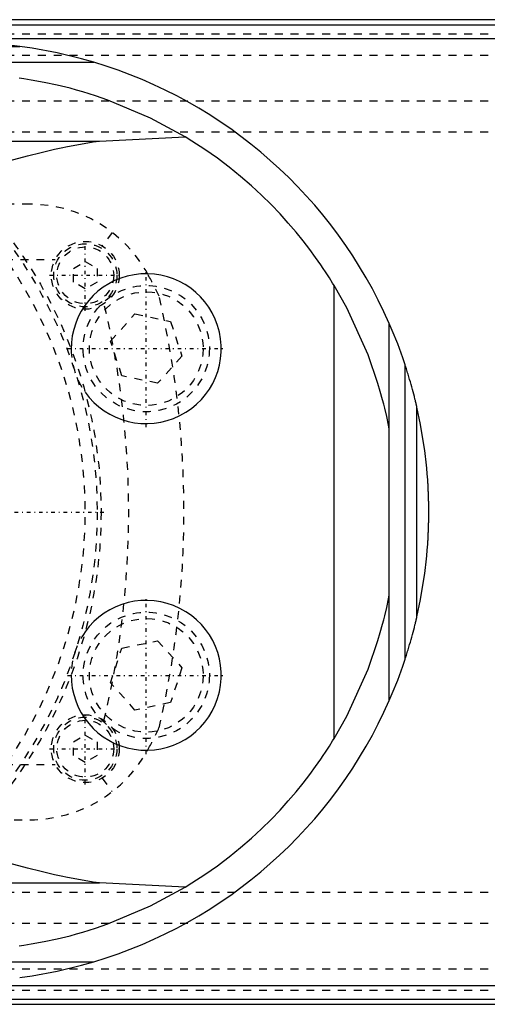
# Model space of a CAD drawing. Extents: x -602 to 139, y -105 to 105.
# Tile 6 of 10: x -252 to -193, y -62 to 62. Entities that reach past the tile are written whole.
import ezdxf

# ---------------------------------------------------------------- set-up
doc = ezdxf.new("R2010")
doc.units = 0
doc.linetypes.add('CENTER', pattern=[1.5, 0.45, -0.5, 0.05, -0.5])
doc.linetypes.add('DASHED', pattern=[2, 1, -1])
for name, color, linetype in [('AM_0', 7, 'CONTINUOUS'), ('AM_3', 7, 'DASHED'), ('AM_7', 7, 'CENTER')]:
    doc.layers.add(name, color=color, linetype=linetype)

msp = doc.modelspace()

# ---------------------------------------------------------------- linework, layer by layer
at = {"layer": 'AM_0', "color": 7, "linetype": 'CONTINUOUS'}
for p, q in [((-90, 62.39), (-340, 62.39)), ((-334.3, 61.72), (-90, 61.72)), ((-272.31, 60.02), (-90, 60.02)), ((-462.76, 59), (-252.3, 59)), ((-494.4, 57), (-242.93, 57)), ((-242.19, 47), (-231.34, 47.53)), ((-333.13, 47), (-242.19, 47)), ((-212.5, -28.71), (-212.5, 28.71)), ((-205.5, -23.87), (-205.5, 23.87)), ((-203.5, -18.65), (-203.5, 18.65)), ((-202, -13.28), (-202, 13.28)), ((-333.13, -47), (-242.19, -47)), ((-231.34, -47.53), (-242.19, -47)), ((-494.4, -57), (-242.93, -57)), ((-272.31, -60.02), (-90, -60.02)), ((-340, -62.39), (-90, -62.39)), ((-334.3, -61.72), (-90, -61.72))]:
    msp.add_line(p, q, dxfattribs=at)
for points in [[(-252.3, 59, 0), (-253.62, 59.16, 0), (-256.22, 59.38, 0), (-258.77, 59.49, 0), (-260, 59.5, 0)], [(-242.93, 57, 0), (-244.47, 57.44, 0), (-247.58, 58.19, 0), (-250.72, 58.77, 0), (-252.3, 59, 0)], [(-231.34, 47.53, 0), (-235.75, 49.92, 0), (-241.14, 52.2, 0), (-242.72, 52.74, 0), (-244.32, 53.24, 0), (-245.13, 53.47, 0), (-245.93, 53.69, 0), (-247.56, 54.09, 0), (-249.19, 54.44, 0), (-250.84, 54.74, 0), (-251.8, 54.89, 0), (-252.08, 54.93, 0), (-252.36, 54.97, 0)], [(-212.5, 28.71, 0), (-212.68, 28.99, 0), (-213.09, 29.66, 0), (-213.59, 30.44, 0), (-213.87, 30.86, 0), (-214.17, 31.31, 0), (-214.84, 32.26, 0), (-215.58, 33.28, 0), (-216.41, 34.35, 0), (-217.31, 35.46, 0), (-218.29, 36.61, 0), (-218.8, 37.19, 0), (-219.34, 37.78, 0), (-220.48, 38.96, 0), (-221.68, 40.15, 0), (-222.97, 41.34, 0), (-224.33, 42.52, 0), (-225.76, 43.68, 0), (-226.51, 44.25, 0), (-227.27, 44.82, 0), (-228.85, 45.93, 0), (-230.49, 47.01, 0), (-231.34, 47.53, 0)], [(-274, 39.86, 0), (-273.07, 39.94, 0), (-271.22, 40.17, 0), (-269.37, 40.47, 0), (-268.44, 40.64, 0), (-267.52, 40.83, 0), (-265.68, 41.25, 0), (-263.84, 41.7, 0), (-262.01, 42.18, 0), (-260.2, 42.68, 0), (-258.39, 43.18, 0), (-257.49, 43.44, 0), (-256.6, 43.69, 0), (-254.82, 44.19, 0), (-253.05, 44.67, 0), (-251.31, 45.13, 0), (-249.59, 45.57, 0), (-247.9, 45.96, 0), (-247.06, 46.15, 0), (-246.23, 46.32, 0), (-244.59, 46.63, 0), (-242.98, 46.89, 0), (-242.19, 47, 0)], [(-205.5, 10.49, 0), (-205.61, 11.02, 0), (-205.83, 12.09, 0), (-206.08, 13.15, 0), (-206.21, 13.68, 0), (-206.35, 14.21, 0), (-206.64, 15.26, 0), (-206.95, 16.3, 0), (-208.19, 19.91, 0), (-210.89, 25.86, 0), (-212.5, 28.71, 0)], [(-203.5, 18.65, 0), (-203.8, 19.54, 0), (-204.44, 21.29, 0), (-205.13, 23.02, 0), (-205.5, 23.87, 0)], [(-202, 13.28, 0), (-202, 13.28, 0), (-202, 13.28, 0), (-202, 13.28, 0), (-202, 13.28, 0), (-202, 13.28, 0), (-202, 13.28, 0), (-202, 13.29, 0), (-202, 13.29, 0), (-202, 13.29, 0), (-202, 13.29, 0), (-202, 13.29, 0), (-202, 13.29, 0), (-202, 13.3, 0), (-202.01, 13.3, 0), (-202.01, 13.3, 0), (-202.01, 13.31, 0), (-202.01, 13.31, 0), (-202.01, 13.31, 0), (-202.01, 13.31, 0), (-202.01, 13.31, 0), (-202.01, 13.32, 0), (-202.01, 13.32, 0), (-202.01, 13.33, 0), (-202.02, 13.35, 0), (-202.02, 13.38, 0), (-202.03, 13.41, 0), (-202.04, 13.45, 0), (-202.05, 13.48, 0), (-202.05, 13.5, 0), (-202.06, 13.52, 0), (-202.06, 13.56, 0), (-202.07, 13.59, 0), (-202.08, 13.63, 0), (-202.09, 13.67, 0), (-202.1, 13.71, 0), (-202.11, 13.74, 0), (-202.11, 13.76, 0), (-202.12, 13.8, 0), (-202.13, 13.84, 0), (-202.14, 13.87, 0), (-202.14, 13.89, 0), (-202.16, 13.94, 0), (-202.17, 13.98, 0), (-202.17, 14.01, 0), (-202.18, 14.03, 0), (-202.19, 14.08, 0), (-202.2, 14.13, 0), (-202.25, 14.31, 0), (-202.32, 14.62, 0), (-202.4, 14.93, 0), (-202.48, 15.24, 0), (-202.57, 15.54, 0), (-202.61, 15.7, 0), (-202.65, 15.85, 0), (-202.74, 16.17, 0), (-202.83, 16.49, 0), (-202.93, 16.81, 0), (-203.02, 17.14, 0), (-203.12, 17.48, 0), (-203.18, 17.64, 0), (-203.23, 17.81, 0), (-203.33, 18.15, 0), (-203.44, 18.49, 0), (-203.5, 18.65, 0)], [(-200.5, 0, 0), (-200.5, 0.01, 0), (-200.5, 0.03, 0), (-200.5, 0.05, 0), (-200.5, 0.06, 0), (-200.5, 0.07, 0), (-200.5, 0.09, 0), (-200.5, 0.11, 0), (-200.5, 0.13, 0), (-200.5, 0.15, 0), (-200.5, 0.18, 0), (-200.5, 0.19, 0), (-200.5, 0.2, 0), (-200.5, 0.22, 0), (-200.5, 0.24, 0), (-200.5, 0.26, 0), (-200.5, 0.28, 0), (-200.5, 0.3, 0), (-200.5, 0.31, 0), (-200.5, 0.32, 0), (-200.5, 0.34, 0), (-200.5, 0.36, 0), (-200.5, 0.37, 0), (-200.5, 0.38, 0), (-200.5, 0.4, 0), (-200.5, 0.42, 0), (-200.5, 0.43, 0), (-200.5, 0.44, 0), (-200.5, 0.46, 0), (-200.5, 0.49, 0), (-200.5, 0.51, 0), (-200.5, 0.53, 0), (-200.5, 0.55, 0), (-200.5, 0.56, 0), (-200.5, 0.57, 0), (-200.5, 0.59, 0), (-200.5, 0.61, 0), (-200.5, 0.68, 0), (-200.51, 0.81, 0), (-200.51, 0.93, 0), (-200.51, 1.05, 0), (-200.51, 1.12, 0), (-200.51, 1.18, 0), (-200.51, 1.3, 0), (-200.52, 1.43, 0), (-200.52, 1.55, 0), (-200.52, 1.67, 0), (-200.53, 1.8, 0), (-200.53, 1.86, 0), (-200.53, 1.92, 0), (-200.54, 2.05, 0), (-200.54, 2.17, 0), (-200.54, 2.23, 0), (-200.54, 2.29, 0), (-200.55, 2.42, 0), (-200.55, 2.54, 0), (-200.56, 2.6, 0), (-200.56, 2.66, 0), (-200.57, 2.79, 0), (-200.57, 2.91, 0), (-200.58, 3.04, 0), (-200.58, 3.16, 0), (-200.59, 3.28, 0), (-200.59, 3.35, 0), (-200.6, 3.41, 0), (-200.6, 3.53, 0), (-200.61, 3.65, 0), (-200.64, 4.09, 0), (-200.7, 4.83, 0), (-200.76, 5.57, 0), (-200.84, 6.31, 0), (-200.88, 6.68, 0), (-200.92, 7.05, 0), (-201.01, 7.79, 0), (-201.11, 8.52, 0), (-201.54, 11.09, 0), (-202, 13.28, 0)], [(-202, -13.28, 0), (-201.54, -11.09, 0), (-201.11, -8.52, 0), (-201.01, -7.79, 0), (-200.92, -7.05, 0), (-200.88, -6.68, 0), (-200.84, -6.31, 0), (-200.76, -5.57, 0), (-200.7, -4.83, 0), (-200.64, -4.09, 0), (-200.61, -3.65, 0), (-200.6, -3.53, 0), (-200.6, -3.41, 0), (-200.59, -3.35, 0), (-200.59, -3.28, 0), (-200.58, -3.16, 0), (-200.58, -3.04, 0), (-200.57, -2.91, 0), (-200.57, -2.79, 0), (-200.56, -2.66, 0), (-200.56, -2.6, 0), (-200.55, -2.54, 0), (-200.55, -2.42, 0), (-200.54, -2.29, 0), (-200.54, -2.23, 0), (-200.54, -2.17, 0), (-200.54, -2.05, 0), (-200.53, -1.92, 0), (-200.53, -1.86, 0), (-200.53, -1.8, 0), (-200.52, -1.67, 0), (-200.52, -1.55, 0), (-200.52, -1.43, 0), (-200.51, -1.3, 0), (-200.51, -1.18, 0), (-200.51, -1.12, 0), (-200.51, -1.05, 0), (-200.51, -0.93, 0), (-200.51, -0.81, 0), (-200.5, -0.68, 0), (-200.5, -0.56, 0), (-200.5, -0.49, 0), (-200.5, -0.46, 0), (-200.5, -0.44, 0), (-200.5, -0.43, 0), (-200.5, -0.42, 0), (-200.5, -0.4, 0), (-200.5, -0.38, 0), (-200.5, -0.37, 0), (-200.5, -0.36, 0), (-200.5, -0.34, 0), (-200.5, -0.32, 0), (-200.5, -0.31, 0), (-200.5, -0.3, 0), (-200.5, -0.28, 0), (-200.5, -0.26, 0), (-200.5, -0.24, 0), (-200.5, -0.22, 0), (-200.5, -0.2, 0), (-200.5, -0.19, 0), (-200.5, -0.18, 0), (-200.5, -0.15, 0), (-200.5, -0.13, 0), (-200.5, -0.11, 0), (-200.5, -0.09, 0), (-200.5, -0.07, 0), (-200.5, -0.06, 0), (-200.5, -0.05, 0), (-200.5, -0.03, 0), (-200.5, -0.01, 0), (-200.5, 0, 0)], [(-212.5, -28.71, 0), (-210.89, -25.86, 0), (-208.19, -19.91, 0), (-206.95, -16.3, 0), (-206.64, -15.26, 0), (-206.35, -14.21, 0), (-206.21, -13.68, 0), (-206.08, -13.15, 0), (-205.83, -12.09, 0), (-205.61, -11.02, 0), (-205.5, -10.49, 0)], [(-203.5, -18.65, 0), (-203.44, -18.49, 0), (-203.33, -18.15, 0), (-203.23, -17.81, 0), (-203.18, -17.64, 0), (-203.12, -17.48, 0), (-203.02, -17.14, 0), (-202.93, -16.81, 0), (-202.83, -16.49, 0), (-202.74, -16.17, 0), (-202.65, -15.85, 0), (-202.61, -15.7, 0), (-202.57, -15.54, 0), (-202.48, -15.24, 0), (-202.4, -14.93, 0), (-202.32, -14.62, 0), (-202.25, -14.31, 0), (-202.2, -14.13, 0), (-202.19, -14.08, 0), (-202.18, -14.03, 0), (-202.17, -14.01, 0), (-202.17, -13.98, 0), (-202.16, -13.94, 0), (-202.14, -13.89, 0), (-202.14, -13.87, 0), (-202.13, -13.84, 0), (-202.12, -13.8, 0), (-202.11, -13.76, 0), (-202.11, -13.74, 0), (-202.1, -13.71, 0), (-202.09, -13.67, 0), (-202.08, -13.63, 0), (-202.07, -13.59, 0), (-202.06, -13.56, 0), (-202.06, -13.52, 0), (-202.05, -13.5, 0), (-202.05, -13.48, 0), (-202.04, -13.45, 0), (-202.03, -13.41, 0), (-202.02, -13.38, 0), (-202.02, -13.35, 0), (-202.01, -13.33, 0), (-202.01, -13.32, 0), (-202.01, -13.32, 0), (-202.01, -13.31, 0), (-202.01, -13.31, 0), (-202.01, -13.31, 0), (-202.01, -13.31, 0), (-202.01, -13.31, 0), (-202.01, -13.3, 0), (-202.01, -13.3, 0), (-202, -13.3, 0), (-202, -13.29, 0), (-202, -13.29, 0), (-202, -13.29, 0), (-202, -13.29, 0), (-202, -13.29, 0), (-202, -13.29, 0), (-202, -13.28, 0), (-202, -13.28, 0), (-202, -13.28, 0), (-202, -13.28, 0), (-202, -13.28, 0), (-202, -13.28, 0), (-202, -13.28, 0)], [(-205.5, -23.87, 0), (-205.13, -23.02, 0), (-204.44, -21.29, 0), (-203.8, -19.54, 0), (-203.5, -18.65, 0)], [(-231.34, -47.53, 0), (-230.49, -47.01, 0), (-228.85, -45.93, 0), (-227.27, -44.82, 0), (-226.51, -44.25, 0), (-225.76, -43.68, 0), (-224.33, -42.52, 0), (-222.97, -41.34, 0), (-221.68, -40.15, 0), (-220.48, -38.96, 0), (-219.34, -37.78, 0), (-218.8, -37.19, 0), (-218.29, -36.61, 0), (-217.31, -35.46, 0), (-216.41, -34.35, 0), (-215.58, -33.28, 0), (-214.84, -32.26, 0), (-214.17, -31.31, 0), (-213.87, -30.86, 0), (-213.59, -30.44, 0), (-213.09, -29.66, 0), (-212.68, -28.99, 0), (-212.5, -28.71, 0)], [(-242.19, -47, 0), (-242.98, -46.89, 0), (-244.59, -46.63, 0), (-246.23, -46.32, 0), (-247.06, -46.15, 0), (-247.9, -45.96, 0), (-249.59, -45.57, 0), (-251.31, -45.13, 0), (-253.05, -44.67, 0), (-254.82, -44.19, 0), (-256.6, -43.69, 0), (-257.49, -43.44, 0), (-258.39, -43.18, 0), (-260.2, -42.68, 0), (-262.01, -42.18, 0), (-263.84, -41.7, 0), (-265.68, -41.25, 0), (-267.52, -40.83, 0), (-268.44, -40.64, 0), (-269.37, -40.47, 0), (-271.22, -40.17, 0), (-273.07, -39.94, 0), (-274, -39.86, 0)], [(-252.36, -54.97, 0), (-252.08, -54.93, 0), (-251.8, -54.89, 0), (-250.84, -54.74, 0), (-249.19, -54.44, 0), (-247.56, -54.09, 0), (-245.93, -53.69, 0), (-245.13, -53.47, 0), (-244.32, -53.24, 0), (-242.72, -52.74, 0), (-241.14, -52.2, 0), (-235.75, -49.92, 0), (-231.34, -47.53, 0)], [(-252.3, -59, 0), (-250.72, -58.77, 0), (-247.58, -58.19, 0), (-244.47, -57.44, 0), (-242.93, -57, 0)]]:
    msp.add_polyline3d(points, dxfattribs=at)
for centre, radius, start, end in [((-260, 0), 59.5, 23.6567, 73.3321), ((-236.28, 20.7), 9.5, 215.3243, 180.6757), ((-236.28, -20.7), 9.5, 179.3243, 144.6757), ((-260, 0), 59.5, 286.6679, 336.3433)]:
    msp.add_arc(centre, radius, start, end, dxfattribs=at)
at = {"layer": 'AM_3', "color": 6, "linetype": 'DASHED'}
for p, q in [((-340, 60.6), (50, 60.6)), ((-340, 57.89), (50, 57.89)), ((-340, 52.11), (50, 52.11)), ((-340, 48.19), (50, 48.19)), ((-251, 39), (-329, 39)), ((-240.59, 35.44), (-241.85, 33.72)), ((-332.19, 32), (-247.81, 32)), ((-245.5, 30.87), (-244, 31.73)), ((-244, 31.73), (-242.5, 30.87)), ((-245.5, 29.13), (-245.5, 30.87)), ((-242.5, 30.87), (-242.5, 29.13)), ((-244, 28.27), (-245.5, 29.13)), ((-242.5, 29.13), (-244, 28.27)), ((-240.8, 21.66), (-237.71, 25.1)), ((-237.71, 25.1), (-233.19, 24.14)), ((-233.19, 24.14), (-231.76, 19.74)), ((-239.37, 17.27), (-240.8, 21.66)), ((-231.76, 19.74), (-234.85, 16.31)), ((-234.85, 16.31), (-239.37, 17.27)), ((-240.8, -21.66), (-239.37, -17.27)), ((-239.37, -17.27), (-234.85, -16.31)), ((-234.85, -16.31), (-231.76, -19.74)), ((-231.76, -19.74), (-233.19, -24.14)), ((-237.71, -25.1), (-240.8, -21.66)), ((-233.19, -24.14), (-237.71, -25.1)), ((-245.5, -29.13), (-244, -28.27)), ((-244, -28.27), (-242.5, -29.13)), ((-245.5, -30.87), (-245.5, -29.13)), ((-242.5, -29.13), (-242.5, -30.87)), ((-244, -31.73), (-245.5, -30.87)), ((-242.5, -30.87), (-244, -31.73)), ((-332.19, -32), (-247.81, -32)), ((-241.85, -33.72), (-240.59, -35.44)), ((-329, -39), (-251, -39)), ((-340, -48.19), (50, -48.19)), ((-340, -52.11), (50, -52.11)), ((-340, -57.89), (50, -57.89)), ((-340, -60.6), (50, -60.6))]:
    msp.add_line(p, q, dxfattribs=at)
for centre, radius in [((-300, 0), 58), ((-300, 0), 57.5), ((-244, 30), 4.3), ((-244, 30), 4), ((-244, 30), 3.6), ((-236.28, 20.7), 8), ((-236.28, 20.7), 7.2), ((-236.28, -20.7), 8), ((-236.28, -20.7), 7.2), ((-244, -30), 4.3), ((-244, -30), 4), ((-244, -30), 3.6)]:
    msp.add_circle(centre, radius, dxfattribs=at)
for centre, radius, start, end in [((-300, 0), 56, 262.1432, 97.8568), ((-251, 22), 17, 28.2358, 90), ((-291.97, 0), 63.5, 25.5128, 28.2366), ((-351.5, 0), 113, 346.4829, 13.5171), ((-351.5, 0), 120, 346.8254, 13.1746), ((-236.28, 20.7), 9.5, 180.6757, 215.3243), ((-236.28, -20.7), 9.5, 144.6757, 179.3243), ((-291.97, 0), 63.5, 331.7634, 334.4872), ((-251, -22), 17, 270, 331.7642)]:
    msp.add_arc(centre, radius, start, end, dxfattribs=at)
at = {"layer": 'AM_7', "color": 4, "linetype": 'CENTER'}
for p, q in [((-244, 25.48), (-244, 34.52)), ((-248.51, 30), (-239.49, 30)), ((-236.28, 10.73), (-236.28, 30.68)), ((-246.25, 20.7), (-226.3, 20.7)), ((-375.4, 0), (-241.2, 0)), ((-236.28, -30.68), (-236.28, -10.73)), ((-246.25, -20.7), (-226.3, -20.7)), ((-244, -34.52), (-244, -25.48)), ((-248.51, -30), (-239.49, -30))]:
    msp.add_line(p, q, dxfattribs=at)

doc.saveas('drawing.dxf')
